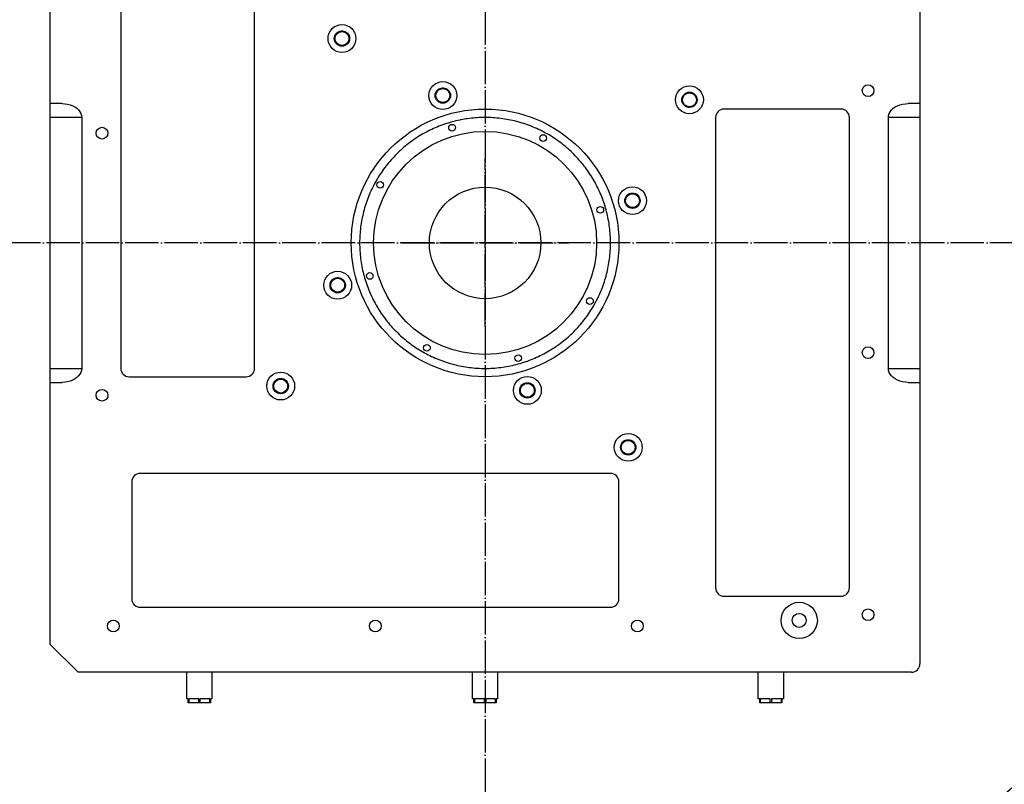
# Model space of a CAD drawing. Extents: x -1765 to 4890, y -3481 to 1222.
# Tile 17 of 98: x -287 to 66, y -1916 to -1642. Entities that reach past the tile are written whole.
import ezdxf

# ---------------------------------------------------------------- set-up
doc = ezdxf.new("R2010")
doc.units = 0
doc.linetypes.add('DOT_CENTER', pattern=[14, 12, -1, 0, -1])
doc.layers.get('0').update_dxf_attribs({"linetype": 'CONTINUOUS'})
doc.layers.add('1', color=7, linetype='CONTINUOUS')

# ---------------------------------------------------------------- blocks, each defined once
blk = doc.blocks.new('HEADPLATE_TSK', base_point=(-521.37, -2707.76))
at = {"layer": '1', "color": 1, "linetype": 'DOT_CENTER'}
for p, q in [((-120, -1483.75), (-120, -1960)), ((228.15, -1721.88), (-358.12, -1721.88))]:
    blk.add_line(p, q, dxfattribs=at)
at = {"layer": '1', "color": 7, "linetype": 'CONTINUOUS'}
for centre, radius, start, end in [((-270, -1871.88), 83, -177.2638, -90), ((-238, -1839.88), 105, -159.6, -90), ((-2, -1839.88), 105, -90, -20.4), ((30, -1871.88), 83, -90, -3.1771)]:
    blk.add_arc(centre, radius, start, end, dxfattribs=at)
blk = doc.blocks.new('BODY_LINES__340', base_point=(-140, -1741.88))
at = {"layer": '1', "color": 1, "linetype": 'DOT_CENTER'}
for p, q in [((-120, -1751.88), (-120, -1691.88)), ((-150, -1721.88), (-90, -1721.88))]:
    blk.add_line(p, q, dxfattribs=at)
at = {"layer": '1', "color": 2, "linetype": 'CONTINUOUS'}
blk.add_circle((-120, -1721.88), 20, dxfattribs=at)
blk = doc.blocks.new('_B_B104__341', base_point=(-140, -1741.88))
at = {"layer": '1'}
blk.add_blockref('BODY_LINES__340', (-140, -1741.88), dxfattribs=at)
blk = doc.blocks.new('_I_PROBECARD__342', base_point=(-140, -1741.88))
at = {"layer": '1'}
blk.add_blockref('_B_B104__341', (-140, -1741.88), dxfattribs=at)
blk = doc.blocks.new('BODY_LINES__343', base_point=(-162.53, -1764.41))
at = {"layer": '1', "color": 5, "linetype": 'CONTINUOUS'}
for centre, radius in [((-131.85, -1680.54), 1.2), ((-120, -1721.88), 40), ((-99.15, -1684.27), 1.2), ((-157.61, -1701.03), 1.2), ((-78.67, -1710.03), 1.2), ((-161.33, -1733.73), 1.2), ((-82.39, -1742.73), 1.2), ((-140.85, -1759.49), 1.2), ((-108.15, -1763.21), 1.2)]:
    blk.add_circle(centre, radius, dxfattribs=at)
blk = doc.blocks.new('_B_B103__344', base_point=(-162.53, -1764.41))
at = {"layer": '1'}
blk.add_blockref('BODY_LINES__343', (-162.53, -1764.41), dxfattribs=at)
blk = doc.blocks.new('_I_PC_STIFFENER__345', base_point=(-162.53, -1764.41))
at = {"layer": '1'}
blk.add_blockref('_B_B103__344', (-162.53, -1764.41), dxfattribs=at)
blk = doc.blocks.new('_A_A8__346', base_point=(-162.53, -1764.41))
at = {"layer": '1'}
for name, p in [('_I_PC_STIFFENER__345', (-162.53, -1764.41)), ('_I_PROBECARD__342', (-140, -1741.88))]:
    blk.add_blockref(name, p, dxfattribs=at)
blk = doc.blocks.new('_I_I13__347', base_point=(-162.53, -1764.41))
at = {"layer": '1'}
blk.add_blockref('_A_A8__346', (-162.53, -1764.41), dxfattribs=at)
blk = doc.blocks.new('BODY_LINES__348', base_point=(-195.81, -1797.69))
at = {"layer": '1', "color": 4, "linetype": 'CONTINUOUS'}
for centre in [(-171.34, -1648.56), (-135.16, -1669.01), (-46.69, -1670.54), (-67.13, -1706.72), (-172.87, -1737.04), (-193.31, -1773.21), (-104.84, -1774.75), (-68.66, -1795.19)]:
    blk.add_circle(centre, 2.5, dxfattribs=at)
blk = doc.blocks.new('_B_B96__349', base_point=(-195.81, -1797.69))
at = {"layer": '1'}
blk.add_blockref('BODY_LINES__348', (-195.81, -1797.69), dxfattribs=at)
blk = doc.blocks.new('_I_I3__350', base_point=(-195.81, -1797.69))
at = {"layer": '1'}
blk.add_blockref('_B_B96__349', (-195.81, -1797.69), dxfattribs=at)
blk = doc.blocks.new('BODY_LINES__351', base_point=(-165, -1766.88))
at = {"layer": '1', "color": 6, "linetype": 'CONTINUOUS'}
for start, end in [(98.0712, 100.9424), (94.4712, 98.0712), (90.8712, 94.4712), (87.2712, 90.8712), (83.6712, 87.2712), (80.0712, 83.6712), (76.4712, 80.0712), (112.4712, 116.0712), (108.8712, 112.4712), (105.2712, 108.8712), (101.6712, 105.2712), (100.9424, 101.6712), (72.8712, 76.4712), (69.2712, 72.8712), (65.6712, 69.2712), (62.0712, 65.6712), (123.2712, 126.8712), (119.6712, 123.2712), (116.0712, 119.6712), (58.4712, 62.0712), (54.8712, 58.4712), (130.4712, 134.0712), (126.8712, 130.4712), (51.2712, 54.8712), (47.6712, 51.2712), (137.6712, 141.2712), (134.0712, 137.6712), (44.0712, 47.6712), (40.4712, 44.0712), (141.2712, 144.8712), (36.8712, 40.4712), (33.2712, 36.8712), (148.4712, 152.0712), (144.8712, 148.4712), (29.6712, 33.2712), (152.0712, 155.6712), (26.0712, 29.6712), (22.4712, 26.0712), (155.6712, 159.2712), (18.8712, 22.4712), (162.8712, 166.4712), (159.2712, 162.8712), (15.2712, 18.8712), (166.4712, 170.0712), (11.6712, 15.2712), (8.0712, 11.6712), (170.0712, 173.6712), (4.4712, 8.0712), (177.2712, -179.1288), (173.6712, 177.2712), (0.8712, 4.4712), (-179.1288, -175.5288), (-2.7288, 0.8712), (-175.5288, -171.9288), (-9.9288, -6.3288), (-6.3288, -2.7288), (-171.9288, -168.3288), (-13.5288, -9.9288), (-168.3288, -164.7288), (-164.7288, -161.1288), (-17.1288, -13.5288), (-161.1288, -157.5288), (-20.7288, -17.1288), (-157.5288, -153.9288), (-27.9288, -24.3288), (-24.3288, -20.7288), (-153.9288, -150.3288), (-150.3288, -146.7288), (-31.5288, -27.9288), (-146.7288, -143.1288), (-38.7288, -35.1288), (-35.1288, -31.5288), (-143.1288, -139.5288), (-139.5288, -135.9288), (-42.3288, -38.7288), (-135.9288, -132.3288), (-132.3288, -128.7288), (-49.5288, -45.9288), (-45.9288, -42.3288), (-128.7288, -125.1288), (-125.1288, -121.5288), (-56.7288, -53.1288), (-53.1288, -49.5288), (-121.5288, -117.9288), (-117.9288, -114.3288), (-67.5288, -63.9288), (-63.9288, -60.3288), (-60.3288, -56.7288), (-114.3288, -110.7288), (-110.7288, -107.1288), (-107.1288, -103.5288), (-103.5288, -99.9288), (-78.3288, -74.7288), (-74.7288, -71.1288), (-71.1288, -67.5288), (-99.9288, -96.3288), (-96.3288, -92.7288), (-92.7288, -89.1288), (-89.1288, -85.5288), (-85.5288, -81.9288), (-81.9288, -78.3288)]:
    blk.add_arc((-120, -1721.88), 45, start, end, dxfattribs=at)
blk = doc.blocks.new('_B_B95__352', base_point=(-165, -1766.88))
at = {"layer": '1'}
blk.add_blockref('BODY_LINES__351', (-165, -1766.88), dxfattribs=at)
blk = doc.blocks.new('_I_I2__353', base_point=(-165, -1766.88))
at = {"layer": '1'}
blk.add_blockref('_B_B95__352', (-165, -1766.88), dxfattribs=at)
blk = doc.blocks.new('BODY_LINES__354', base_point=(-235.18, -1859.75))
at = {"layer": '1', "color": 3, "linetype": 'CONTINUOUS'}
blk.add_circle((-7.32, -1857.25), 2.5, dxfattribs=at)
for centre, start, end in [((-171.34, -1648.56), 179, -177.4), ((-171.34, -1648.56), 171.8, 175.4), ((-171.34, -1648.56), 175.4, 179), ((-171.34, -1648.56), -177.4, -173.8), ((-171.34, -1648.56), -173.8, -170.2), ((-171.34, -1648.56), 168.2, 171.8), ((-171.34, -1648.56), -170.2, -166.6), ((-171.34, -1648.56), 164.6, 168.2), ((-171.34, -1648.56), -166.6, -163), ((-171.34, -1648.56), 161, 164.6), ((-171.34, -1648.56), -163, -159.4), ((-171.34, -1648.56), 157.4, 161), ((-171.34, -1648.56), 153.8, 157.4), ((-171.34, -1648.56), 150.2, 153.8), ((-171.34, -1648.56), 146.6, 150.2), ((-171.34, -1648.56), 143, 146.6), ((-171.34, -1648.56), 139.4, 143), ((-171.34, -1648.56), 135.8, 139.4), ((-171.34, -1648.56), 132.2, 135.8), ((-171.34, -1648.56), 128.6, 132.2), ((-171.34, -1648.56), 125, 128.6), ((-171.34, -1648.56), 121.4, 125), ((-171.34, -1648.56), 117.8, 121.4), ((-171.34, -1648.56), 114.2, 117.8), ((-171.34, -1648.56), 110.6, 114.2), ((-171.34, -1648.56), 107, 110.6), ((-171.34, -1648.56), 103.4, 107), ((-171.34, -1648.56), 99.8, 103.4), ((-171.34, -1648.56), 96.2, 99.8), ((-171.34, -1648.56), 92.6, 96.2), ((-171.34, -1648.56), 90, 92.6), ((-171.34, -1648.56), 89, 90), ((-171.34, -1648.56), 85.4, 89), ((-171.34, -1648.56), 81.8, 85.4), ((-171.34, -1648.56), 78.2, 81.8), ((-171.34, -1648.56), 74.6, 78.2), ((-171.34, -1648.56), 71, 74.6), ((-171.34, -1648.56), 67.4, 71), ((-171.34, -1648.56), 63.8, 67.4), ((-171.34, -1648.56), 60.2, 63.8), ((-171.34, -1648.56), 56.6, 60.2), ((-171.34, -1648.56), 53, 56.6), ((-171.34, -1648.56), 49.4, 53), ((-171.34, -1648.56), 45.8, 49.4), ((-171.34, -1648.56), 42.2, 45.8), ((-171.34, -1648.56), 38.6, 42.2), ((-171.34, -1648.56), 35, 38.6), ((-171.34, -1648.56), 31.4, 35), ((-171.34, -1648.56), 27.8, 31.4), ((-171.34, -1648.56), 24.2, 27.8), ((-171.34, -1648.56), 20.6, 24.2), ((-171.34, -1648.56), 17, 20.6), ((-171.34, -1648.56), -19, -15.4), ((-171.34, -1648.56), 13.4, 17), ((-171.34, -1648.56), -15.4, -11.8), ((-171.34, -1648.56), 9.8, 13.4), ((-171.34, -1648.56), -11.8, -8.2), ((-171.34, -1648.56), 6.2, 9.8), ((-171.34, -1648.56), -8.2, -4.6), ((-171.34, -1648.56), 2.6, 6.2), ((-171.34, -1648.56), -1, 2.6), ((-171.34, -1648.56), -4.6, -1), ((-171.34, -1648.56), -159.4, -155.8), ((-171.34, -1648.56), -155.8, -152.2), ((-171.34, -1648.56), -152.2, -148.6), ((-171.34, -1648.56), -148.6, -145), ((-171.34, -1648.56), -145, -141.4), ((-171.34, -1648.56), -141.4, -137.8), ((-171.34, -1648.56), -137.8, -134.2), ((-171.34, -1648.56), -134.2, -130.6), ((-171.34, -1648.56), -130.6, -127), ((-171.34, -1648.56), -127, -123.4), ((-171.34, -1648.56), -123.4, -119.8), ((-171.34, -1648.56), -119.8, -116.2), ((-171.34, -1648.56), -116.2, -112.6), ((-171.34, -1648.56), -112.6, -109), ((-171.34, -1648.56), -109, -105.4), ((-171.34, -1648.56), -105.4, -101.8), ((-171.34, -1648.56), -101.8, -98.2), ((-171.34, -1648.56), -98.2, -94.6), ((-171.34, -1648.56), -94.6, -91), ((-171.34, -1648.56), -91, -87.4), ((-171.34, -1648.56), -87.4, -83.8), ((-171.34, -1648.56), -83.8, -80.2), ((-171.34, -1648.56), -80.2, -76.6), ((-171.34, -1648.56), -76.6, -73), ((-171.34, -1648.56), -73, -69.4), ((-171.34, -1648.56), -69.4, -65.8), ((-171.34, -1648.56), -65.8, -62.2), ((-171.34, -1648.56), -62.2, -58.6), ((-171.34, -1648.56), -58.6, -55), ((-171.34, -1648.56), -55, -51.4), ((-171.34, -1648.56), -51.4, -47.8), ((-171.34, -1648.56), -47.8, -44.2), ((-171.34, -1648.56), -44.2, -40.6), ((-171.34, -1648.56), -40.6, -37), ((-171.34, -1648.56), -37, -33.4), ((-171.34, -1648.56), -33.4, -29.8), ((-171.34, -1648.56), -29.8, -26.2), ((-171.34, -1648.56), -26.2, -22.6), ((-171.34, -1648.56), -22.6, -19), ((-135.16, -1669.01), 128.6, 132.2), ((-135.16, -1669.01), 125, 128.6), ((-135.16, -1669.01), 121.4, 125), ((-135.16, -1669.01), 117.8, 121.4), ((-135.16, -1669.01), 114.2, 117.8), ((-135.16, -1669.01), 110.6, 114.2), ((-135.16, -1669.01), 107, 110.6), ((-135.16, -1669.01), 103.4, 107), ((-135.16, -1669.01), 99.8, 103.4), ((-135.16, -1669.01), 96.2, 99.8), ((-135.16, -1669.01), 92.6, 96.2), ((-135.16, -1669.01), 90, 92.6), ((-135.16, -1669.01), 89, 90), ((-135.16, -1669.01), 85.4, 89), ((-135.16, -1669.01), 81.8, 85.4), ((-135.16, -1669.01), 78.2, 81.8), ((-135.16, -1669.01), 74.6, 78.2), ((-135.16, -1669.01), 71, 74.6), ((-135.16, -1669.01), 67.4, 71), ((-135.16, -1669.01), 63.8, 67.4), ((-135.16, -1669.01), 60.2, 63.8), ((-135.16, -1669.01), 56.6, 60.2), ((-135.16, -1669.01), 53, 56.6), ((-135.16, -1669.01), 49.4, 53), ((-135.16, -1669.01), 45.8, 49.4), ((-135.16, -1669.01), 175.4, 179), ((-135.16, -1669.01), 179, -177.4), ((-135.16, -1669.01), -177.4, -173.8), ((-135.16, -1669.01), 171.8, 175.4), ((-135.16, -1669.01), -173.8, -170.2), ((-135.16, -1669.01), 168.2, 171.8), ((-135.16, -1669.01), -170.2, -166.6), ((-135.16, -1669.01), 164.6, 168.2), ((-135.16, -1669.01), -166.6, -163), ((-135.16, -1669.01), 161, 164.6), ((-135.16, -1669.01), -163, -159.4), ((-135.16, -1669.01), 157.4, 161), ((-135.16, -1669.01), -159.4, -155.8), ((-135.16, -1669.01), 153.8, 157.4), ((-135.16, -1669.01), -155.8, -152.2), ((-135.16, -1669.01), 150.2, 153.8), ((-135.16, -1669.01), -152.2, -148.6), ((-135.16, -1669.01), 146.6, 150.2), ((-135.16, -1669.01), -148.6, -145), ((-135.16, -1669.01), 143, 146.6), ((-135.16, -1669.01), -145, -141.4), ((-135.16, -1669.01), 139.4, 143), ((-135.16, -1669.01), 135.8, 139.4), ((-135.16, -1669.01), 132.2, 135.8), ((-135.16, -1669.01), 42.2, 45.8), ((-135.16, -1669.01), 38.6, 42.2), ((-135.16, -1669.01), -40.6, -37), ((-135.16, -1669.01), 35, 38.6), ((-135.16, -1669.01), -37, -33.4), ((-135.16, -1669.01), 31.4, 35), ((-135.16, -1669.01), -33.4, -29.8), ((-135.16, -1669.01), 27.8, 31.4), ((-135.16, -1669.01), -29.8, -26.2), ((-135.16, -1669.01), 24.2, 27.8), ((-135.16, -1669.01), -26.2, -22.6), ((-135.16, -1669.01), 20.6, 24.2), ((-135.16, -1669.01), -22.6, -19), ((-135.16, -1669.01), 17, 20.6), ((-135.16, -1669.01), -19, -15.4), ((-135.16, -1669.01), 13.4, 17), ((-135.16, -1669.01), -15.4, -11.8), ((-135.16, -1669.01), 9.8, 13.4), ((-135.16, -1669.01), -11.8, -8.2), ((-135.16, -1669.01), 6.2, 9.8), ((-135.16, -1669.01), -8.2, -4.6), ((-135.16, -1669.01), 2.6, 6.2), ((-135.16, -1669.01), -4.6, -1), ((-135.16, -1669.01), -1, 2.6), ((-46.69, -1670.54), 177.2, -179.2), ((-46.69, -1670.54), 173.6, 177.2), ((-46.69, -1670.54), 170, 173.6), ((-46.69, -1670.54), 166.4, 170), ((-46.69, -1670.54), 162.8, 166.4), ((-46.69, -1670.54), 159.2, 162.8), ((-46.69, -1670.54), 155.6, 159.2), ((-46.69, -1670.54), 152, 155.6), ((-46.69, -1670.54), 148.4, 152), ((-46.69, -1670.54), 144.8, 148.4), ((-46.69, -1670.54), 141.2, 144.8), ((-46.69, -1670.54), 137.6, 141.2), ((-46.69, -1670.54), 134, 137.6), ((-46.69, -1670.54), 130.4, 134), ((-46.69, -1670.54), 126.8, 130.4), ((-46.69, -1670.54), 123.2, 126.8), ((-46.69, -1670.54), 119.6, 123.2), ((-46.69, -1670.54), 116, 119.6), ((-46.69, -1670.54), 112.4, 116), ((-46.69, -1670.54), 108.8, 112.4), ((-46.69, -1670.54), 105.2, 108.8), ((-46.69, -1670.54), 101.6, 105.2), ((-46.69, -1670.54), 98, 101.6), ((-46.69, -1670.54), 94.4, 98), ((-46.69, -1670.54), 90.8, 94.4), ((-46.69, -1670.54), 90, 90.8), ((-46.69, -1670.54), 87.2, 90), ((-46.69, -1670.54), 83.6, 87.2), ((-46.69, -1670.54), 80, 83.6), ((-46.69, -1670.54), 76.4, 80), ((-46.69, -1670.54), 72.8, 76.4), ((-46.69, -1670.54), 69.2, 72.8), ((-46.69, -1670.54), 65.6, 69.2), ((-46.69, -1670.54), 62, 65.6), ((-46.69, -1670.54), 58.4, 62), ((-46.69, -1670.54), 54.8, 58.4), ((-46.69, -1670.54), 51.2, 54.8), ((-46.69, -1670.54), 47.6, 51.2), ((-46.69, -1670.54), 44, 47.6), ((-46.69, -1670.54), 40.4, 44), ((-46.69, -1670.54), 36.8, 40.4), ((-46.69, -1670.54), 33.2, 36.8), ((-46.69, -1670.54), 29.6, 33.2), ((-46.69, -1670.54), 26, 29.6), ((-46.69, -1670.54), 22.4, 26), ((-46.69, -1670.54), 18.8, 22.4), ((-46.69, -1670.54), 15.2, 18.8), ((-46.69, -1670.54), 11.6, 15.2), ((-46.69, -1670.54), 8, 11.6), ((-46.69, -1670.54), 4.4, 8), ((-46.69, -1670.54), 0.8, 4.4), ((-46.69, -1670.54), -2.8, 0.8), ((-135.16, -1669.01), -141.4, -137.8), ((-135.16, -1669.01), -137.8, -134.2), ((-135.16, -1669.01), -134.2, -130.6), ((-135.16, -1669.01), -130.6, -127), ((-135.16, -1669.01), -127, -123.4), ((-135.16, -1669.01), -123.4, -119.8), ((-135.16, -1669.01), -119.8, -116.2), ((-135.16, -1669.01), -116.2, -112.6), ((-135.16, -1669.01), -112.6, -109), ((-135.16, -1669.01), -109, -105.4), ((-135.16, -1669.01), -105.4, -101.8), ((-135.16, -1669.01), -101.8, -98.2), ((-135.16, -1669.01), -98.2, -94.6), ((-135.16, -1669.01), -94.6, -91), ((-135.16, -1669.01), -91, -87.4), ((-135.16, -1669.01), -87.4, -83.8), ((-135.16, -1669.01), -83.8, -80.2), ((-135.16, -1669.01), -80.2, -76.6), ((-135.16, -1669.01), -76.6, -73), ((-135.16, -1669.01), -73, -69.4), ((-135.16, -1669.01), -69.4, -65.8), ((-135.16, -1669.01), -65.8, -62.2), ((-135.16, -1669.01), -62.2, -58.6), ((-135.16, -1669.01), -58.6, -55), ((-135.16, -1669.01), -55, -51.4), ((-135.16, -1669.01), -51.4, -47.8), ((-135.16, -1669.01), -47.8, -44.2), ((-135.16, -1669.01), -44.2, -40.6), ((-46.69, -1670.54), -179.2, -175.6), ((-46.69, -1670.54), -175.6, -172), ((-46.69, -1670.54), -172, -168.4), ((-46.69, -1670.54), -168.4, -164.8), ((-46.69, -1670.54), -164.8, -161.2), ((-46.69, -1670.54), -161.2, -157.6), ((-46.69, -1670.54), -157.6, -154), ((-46.69, -1670.54), -154, -150.4), ((-46.69, -1670.54), -150.4, -146.8), ((-46.69, -1670.54), -146.8, -143.2), ((-46.69, -1670.54), -143.2, -139.6), ((-46.69, -1670.54), -139.6, -136), ((-46.69, -1670.54), -136, -132.4), ((-46.69, -1670.54), -132.4, -128.8), ((-46.69, -1670.54), -128.8, -125.2), ((-46.69, -1670.54), -125.2, -121.6), ((-46.69, -1670.54), -121.6, -118), ((-46.69, -1670.54), -118, -114.4), ((-46.69, -1670.54), -114.4, -110.8), ((-46.69, -1670.54), -110.8, -107.2), ((-46.69, -1670.54), -107.2, -103.6), ((-46.69, -1670.54), -103.6, -100), ((-46.69, -1670.54), -100, -96.4), ((-46.69, -1670.54), -96.4, -92.8), ((-46.69, -1670.54), -92.8, -89.2), ((-46.69, -1670.54), -89.2, -85.6), ((-46.69, -1670.54), -85.6, -82), ((-46.69, -1670.54), -82, -78.4), ((-46.69, -1670.54), -78.4, -74.8), ((-46.69, -1670.54), -74.8, -71.2), ((-46.69, -1670.54), -71.2, -67.6), ((-46.69, -1670.54), -67.6, -64), ((-46.69, -1670.54), -64, -60.4), ((-46.69, -1670.54), -60.4, -56.8), ((-46.69, -1670.54), -56.8, -53.2), ((-46.69, -1670.54), -53.2, -49.6), ((-46.69, -1670.54), -49.6, -46), ((-46.69, -1670.54), -46, -42.4), ((-46.69, -1670.54), -42.4, -38.8), ((-46.69, -1670.54), -38.8, -35.2), ((-46.69, -1670.54), -35.2, -31.6), ((-46.69, -1670.54), -31.6, -28), ((-46.69, -1670.54), -28, -24.4), ((-46.69, -1670.54), -24.4, -20.8), ((-46.69, -1670.54), -20.8, -17.2), ((-46.69, -1670.54), -17.2, -13.6), ((-46.69, -1670.54), -13.6, -10), ((-46.69, -1670.54), -10, -6.4), ((-46.69, -1670.54), -6.4, -2.8), ((-67.13, -1706.72), 159.2, 162.8), ((-67.13, -1706.72), 155.6, 159.2), ((-67.13, -1706.72), 152, 155.6), ((-67.13, -1706.72), 148.4, 152), ((-67.13, -1706.72), 144.8, 148.4), ((-67.13, -1706.72), 141.2, 144.8), ((-67.13, -1706.72), 137.6, 141.2), ((-67.13, -1706.72), 134, 137.6), ((-67.13, -1706.72), 130.4, 134), ((-67.13, -1706.72), 126.8, 130.4), ((-67.13, -1706.72), 123.2, 126.8), ((-67.13, -1706.72), 119.6, 123.2), ((-67.13, -1706.72), 116, 119.6), ((-67.13, -1706.72), 112.4, 116), ((-67.13, -1706.72), 108.8, 112.4), ((-67.13, -1706.72), 105.2, 108.8), ((-67.13, -1706.72), 101.6, 105.2), ((-67.13, -1706.72), 98, 101.6), ((-67.13, -1706.72), 94.4, 98), ((-67.13, -1706.72), 90.8, 94.4), ((-67.13, -1706.72), 90, 90.8), ((-67.13, -1706.72), 87.2, 90), ((-67.13, -1706.72), 83.6, 87.2), ((-67.13, -1706.72), 80, 83.6), ((-67.13, -1706.72), 76.4, 80), ((-67.13, -1706.72), 72.8, 76.4), ((-67.13, -1706.72), 69.2, 72.8), ((-67.13, -1706.72), 65.6, 69.2), ((-67.13, -1706.72), 62, 65.6), ((-67.13, -1706.72), 58.4, 62), ((-67.13, -1706.72), 54.8, 58.4), ((-67.13, -1706.72), 51.2, 54.8), ((-67.13, -1706.72), 47.6, 51.2), ((-67.13, -1706.72), 44, 47.6), ((-67.13, -1706.72), 40.4, 44), ((-67.13, -1706.72), 36.8, 40.4), ((-67.13, -1706.72), 33.2, 36.8), ((-67.13, -1706.72), 29.6, 33.2), ((-67.13, -1706.72), 26, 29.6), ((-67.13, -1706.72), 22.4, 26), ((-67.13, -1706.72), 18.8, 22.4), ((-67.13, -1706.72), 15.2, 18.8), ((-67.13, -1706.72), 173.6, 177.2), ((-67.13, -1706.72), 177.2, -179.2), ((-67.13, -1706.72), -179.2, -175.6), ((-67.13, -1706.72), -175.6, -172), ((-67.13, -1706.72), 170, 173.6), ((-67.13, -1706.72), -172, -168.4), ((-67.13, -1706.72), 166.4, 170), ((-67.13, -1706.72), -168.4, -164.8), ((-67.13, -1706.72), 162.8, 166.4), ((-67.13, -1706.72), -164.8, -161.2), ((-67.13, -1706.72), -161.2, -157.6), ((-67.13, -1706.72), -157.6, -154), ((-67.13, -1706.72), -154, -150.4), ((-67.13, -1706.72), -150.4, -146.8), ((-67.13, -1706.72), -146.8, -143.2), ((-67.13, -1706.72), -143.2, -139.6), ((-67.13, -1706.72), -139.6, -136), ((-67.13, -1706.72), -136, -132.4), ((-67.13, -1706.72), -132.4, -128.8), ((-67.13, -1706.72), -128.8, -125.2), ((-67.13, -1706.72), -125.2, -121.6), ((-67.13, -1706.72), -121.6, -118), ((-67.13, -1706.72), -118, -114.4), ((-67.13, -1706.72), -114.4, -110.8), ((-67.13, -1706.72), -110.8, -107.2), ((-67.13, -1706.72), -107.2, -103.6), ((-67.13, -1706.72), -103.6, -100), ((-67.13, -1706.72), -100, -96.4), ((-67.13, -1706.72), -96.4, -92.8), ((-67.13, -1706.72), -92.8, -89.2), ((-67.13, -1706.72), -89.2, -85.6), ((-67.13, -1706.72), -85.6, -82), ((-67.13, -1706.72), -82, -78.4), ((-67.13, -1706.72), -78.4, -74.8), ((-67.13, -1706.72), -74.8, -71.2), ((-67.13, -1706.72), -71.2, -67.6), ((-67.13, -1706.72), -67.6, -64), ((-67.13, -1706.72), -64, -60.4), ((-67.13, -1706.72), -60.4, -56.8), ((-67.13, -1706.72), -56.8, -53.2), ((-67.13, -1706.72), -53.2, -49.6), ((-67.13, -1706.72), -49.6, -46), ((-67.13, -1706.72), -46, -42.4), ((-67.13, -1706.72), -42.4, -38.8), ((-67.13, -1706.72), -38.8, -35.2), ((-67.13, -1706.72), -35.2, -31.6), ((-67.13, -1706.72), -31.6, -28), ((-67.13, -1706.72), -28, -24.4), ((-67.13, -1706.72), -24.4, -20.8), ((-67.13, -1706.72), -20.8, -17.2), ((-67.13, -1706.72), -17.2, -13.6), ((-67.13, -1706.72), 11.6, 15.2), ((-67.13, -1706.72), -13.6, -10), ((-67.13, -1706.72), 8, 11.6), ((-67.13, -1706.72), -10, -6.4), ((-67.13, -1706.72), 4.4, 8), ((-67.13, -1706.72), -6.4, -2.8), ((-67.13, -1706.72), 0.8, 4.4), ((-67.13, -1706.72), -2.8, 0.8), ((-172.87, -1737.04), 173.6, 177.2), ((-172.87, -1737.04), 177.2, -179.2), ((-172.87, -1737.04), -179.2, -175.6), ((-172.87, -1737.04), -175.6, -172), ((-172.87, -1737.04), 170, 173.6), ((-172.87, -1737.04), -172, -168.4), ((-172.87, -1737.04), 166.4, 170), ((-172.87, -1737.04), -168.4, -164.8), ((-172.87, -1737.04), 162.8, 166.4), ((-172.87, -1737.04), 159.2, 162.8), ((-172.87, -1737.04), 155.6, 159.2), ((-172.87, -1737.04), 152, 155.6), ((-172.87, -1737.04), 148.4, 152), ((-172.87, -1737.04), 144.8, 148.4), ((-172.87, -1737.04), 141.2, 144.8), ((-172.87, -1737.04), 137.6, 141.2), ((-172.87, -1737.04), 134, 137.6), ((-172.87, -1737.04), 130.4, 134), ((-172.87, -1737.04), 126.8, 130.4), ((-172.87, -1737.04), 123.2, 126.8), ((-172.87, -1737.04), 119.6, 123.2), ((-172.87, -1737.04), 116, 119.6), ((-172.87, -1737.04), 112.4, 116), ((-172.87, -1737.04), 108.8, 112.4), ((-172.87, -1737.04), 105.2, 108.8), ((-172.87, -1737.04), 101.6, 105.2), ((-172.87, -1737.04), 98, 101.6), ((-172.87, -1737.04), 94.4, 98), ((-172.87, -1737.04), 90.8, 94.4), ((-172.87, -1737.04), 90, 90.8), ((-172.87, -1737.04), 87.2, 90), ((-172.87, -1737.04), 83.6, 87.2), ((-172.87, -1737.04), 80, 83.6), ((-172.87, -1737.04), 76.4, 80), ((-172.87, -1737.04), 72.8, 76.4), ((-172.87, -1737.04), 69.2, 72.8), ((-172.87, -1737.04), 65.6, 69.2), ((-172.87, -1737.04), 62, 65.6), ((-172.87, -1737.04), 58.4, 62), ((-172.87, -1737.04), 54.8, 58.4), ((-172.87, -1737.04), 51.2, 54.8), ((-172.87, -1737.04), 47.6, 51.2), ((-172.87, -1737.04), 44, 47.6), ((-172.87, -1737.04), 40.4, 44), ((-172.87, -1737.04), 36.8, 40.4), ((-172.87, -1737.04), 33.2, 36.8), ((-172.87, -1737.04), 29.6, 33.2), ((-172.87, -1737.04), 26, 29.6), ((-172.87, -1737.04), 22.4, 26), ((-172.87, -1737.04), 18.8, 22.4), ((-172.87, -1737.04), 15.2, 18.8), ((-172.87, -1737.04), -17.2, -13.6), ((-172.87, -1737.04), 11.6, 15.2), ((-172.87, -1737.04), -13.6, -10), ((-172.87, -1737.04), 8, 11.6), ((-172.87, -1737.04), -10, -6.4), ((-172.87, -1737.04), 4.4, 8), ((-172.87, -1737.04), -6.4, -2.8), ((-172.87, -1737.04), 0.8, 4.4), ((-172.87, -1737.04), -2.8, 0.8), ((-172.87, -1737.04), -164.8, -161.2), ((-172.87, -1737.04), -161.2, -157.6), ((-172.87, -1737.04), -157.6, -154), ((-172.87, -1737.04), -154, -150.4), ((-172.87, -1737.04), -150.4, -146.8), ((-172.87, -1737.04), -146.8, -143.2), ((-172.87, -1737.04), -143.2, -139.6), ((-172.87, -1737.04), -139.6, -136), ((-172.87, -1737.04), -136, -132.4), ((-172.87, -1737.04), -132.4, -128.8), ((-172.87, -1737.04), -128.8, -125.2), ((-172.87, -1737.04), -125.2, -121.6), ((-172.87, -1737.04), -121.6, -118), ((-172.87, -1737.04), -118, -114.4), ((-172.87, -1737.04), -114.4, -110.8), ((-172.87, -1737.04), -110.8, -107.2), ((-172.87, -1737.04), -107.2, -103.6), ((-172.87, -1737.04), -103.6, -100), ((-172.87, -1737.04), -100, -96.4), ((-172.87, -1737.04), -96.4, -92.8), ((-172.87, -1737.04), -92.8, -89.2), ((-172.87, -1737.04), -89.2, -85.6), ((-172.87, -1737.04), -85.6, -82), ((-172.87, -1737.04), -82, -78.4), ((-172.87, -1737.04), -78.4, -74.8), ((-172.87, -1737.04), -74.8, -71.2), ((-172.87, -1737.04), -71.2, -67.6), ((-172.87, -1737.04), -67.6, -64), ((-172.87, -1737.04), -64, -60.4), ((-172.87, -1737.04), -60.4, -56.8), ((-172.87, -1737.04), -56.8, -53.2), ((-172.87, -1737.04), -53.2, -49.6), ((-172.87, -1737.04), -49.6, -46), ((-172.87, -1737.04), -46, -42.4), ((-172.87, -1737.04), -42.4, -38.8), ((-172.87, -1737.04), -38.8, -35.2), ((-172.87, -1737.04), -35.2, -31.6), ((-172.87, -1737.04), -31.6, -28), ((-172.87, -1737.04), -28, -24.4), ((-172.87, -1737.04), -24.4, -20.8), ((-172.87, -1737.04), -20.8, -17.2), ((-193.31, -1773.21), 173.6, 177.2), ((-193.31, -1773.21), 170, 173.6), ((-193.31, -1773.21), 166.4, 170), ((-193.31, -1773.21), 162.8, 166.4), ((-193.31, -1773.21), 159.2, 162.8), ((-193.31, -1773.21), 155.6, 159.2), ((-193.31, -1773.21), 152, 155.6), ((-193.31, -1773.21), 148.4, 152), ((-193.31, -1773.21), 144.8, 148.4), ((-193.31, -1773.21), 141.2, 144.8), ((-193.31, -1773.21), 137.6, 141.2), ((-193.31, -1773.21), 134, 137.6), ((-193.31, -1773.21), 130.4, 134), ((-193.31, -1773.21), 126.8, 130.4), ((-193.31, -1773.21), 123.2, 126.8), ((-193.31, -1773.21), 119.6, 123.2), ((-193.31, -1773.21), 116, 119.6), ((-193.31, -1773.21), 112.4, 116), ((-193.31, -1773.21), 108.8, 112.4), ((-193.31, -1773.21), 105.2, 108.8), ((-193.31, -1773.21), 101.6, 105.2), ((-193.31, -1773.21), 98, 101.6), ((-193.31, -1773.21), 94.4, 98), ((-193.31, -1773.21), 90.8, 94.4), ((-193.31, -1773.21), 90, 90.8), ((-193.31, -1773.21), 87.2, 90), ((-193.31, -1773.21), 83.6, 87.2), ((-193.31, -1773.21), 80, 83.6), ((-193.31, -1773.21), 76.4, 80), ((-193.31, -1773.21), 72.8, 76.4), ((-193.31, -1773.21), 69.2, 72.8), ((-193.31, -1773.21), 65.6, 69.2), ((-193.31, -1773.21), 62, 65.6), ((-193.31, -1773.21), 58.4, 62), ((-193.31, -1773.21), 54.8, 58.4), ((-193.31, -1773.21), 51.2, 54.8), ((-193.31, -1773.21), 47.6, 51.2), ((-193.31, -1773.21), 44, 47.6), ((-193.31, -1773.21), 40.4, 44), ((-193.31, -1773.21), 36.8, 40.4), ((-193.31, -1773.21), 33.2, 36.8), ((-193.31, -1773.21), 29.6, 33.2), ((-193.31, -1773.21), 26, 29.6), ((-193.31, -1773.21), 22.4, 26), ((-193.31, -1773.21), 18.8, 22.4), ((-193.31, -1773.21), 15.2, 18.8), ((-193.31, -1773.21), 11.6, 15.2), ((-193.31, -1773.21), 8, 11.6), ((-193.31, -1773.21), 4.4, 8), ((-104.84, -1774.75), 135.8, 139.4), ((-104.84, -1774.75), 132.2, 135.8), ((-104.84, -1774.75), 128.6, 132.2), ((-104.84, -1774.75), 125, 128.6), ((-104.84, -1774.75), 121.4, 125), ((-104.84, -1774.75), 117.8, 121.4), ((-104.84, -1774.75), 114.2, 117.8), ((-104.84, -1774.75), 110.6, 114.2), ((-104.84, -1774.75), 107, 110.6), ((-104.84, -1774.75), 103.4, 107), ((-104.84, -1774.75), 99.8, 103.4), ((-104.84, -1774.75), 96.2, 99.8), ((-104.84, -1774.75), 92.6, 96.2), ((-104.84, -1774.75), 90, 92.6), ((-104.84, -1774.75), 89, 90), ((-104.84, -1774.75), 85.4, 89), ((-104.84, -1774.75), 81.8, 85.4), ((-104.84, -1774.75), 78.2, 81.8), ((-104.84, -1774.75), 74.6, 78.2), ((-104.84, -1774.75), 71, 74.6), ((-104.84, -1774.75), 67.4, 71), ((-104.84, -1774.75), 63.8, 67.4), ((-104.84, -1774.75), 60.2, 63.8), ((-104.84, -1774.75), 56.6, 60.2), ((-104.84, -1774.75), 53, 56.6), ((-104.84, -1774.75), 49.4, 53), ((-104.84, -1774.75), 45.8, 49.4), ((-104.84, -1774.75), 42.2, 45.8), ((-193.31, -1773.21), 177.2, -179.2), ((-193.31, -1773.21), -179.2, -175.6), ((-193.31, -1773.21), -175.6, -172), ((-193.31, -1773.21), -172, -168.4), ((-193.31, -1773.21), -168.4, -164.8), ((-193.31, -1773.21), -164.8, -161.2), ((-193.31, -1773.21), -161.2, -157.6), ((-193.31, -1773.21), -157.6, -154), ((-193.31, -1773.21), -154, -150.4), ((-193.31, -1773.21), -150.4, -146.8), ((-193.31, -1773.21), -146.8, -143.2), ((-193.31, -1773.21), -143.2, -139.6), ((-193.31, -1773.21), -139.6, -136), ((-193.31, -1773.21), -136, -132.4), ((-193.31, -1773.21), -132.4, -128.8), ((-193.31, -1773.21), -128.8, -125.2), ((-193.31, -1773.21), -125.2, -121.6), ((-193.31, -1773.21), -121.6, -118), ((-193.31, -1773.21), -118, -114.4), ((-193.31, -1773.21), -114.4, -110.8), ((-193.31, -1773.21), -110.8, -107.2), ((-193.31, -1773.21), -107.2, -103.6), ((-193.31, -1773.21), -103.6, -100), ((-193.31, -1773.21), -100, -96.4), ((-193.31, -1773.21), -96.4, -92.8), ((-193.31, -1773.21), -92.8, -89.2), ((-193.31, -1773.21), -89.2, -85.6), ((-193.31, -1773.21), -85.6, -82), ((-193.31, -1773.21), -82, -78.4), ((-193.31, -1773.21), -78.4, -74.8), ((-193.31, -1773.21), -74.8, -71.2), ((-193.31, -1773.21), -71.2, -67.6), ((-193.31, -1773.21), -67.6, -64), ((-193.31, -1773.21), -64, -60.4), ((-193.31, -1773.21), -60.4, -56.8), ((-193.31, -1773.21), -56.8, -53.2), ((-193.31, -1773.21), -53.2, -49.6), ((-193.31, -1773.21), -49.6, -46), ((-193.31, -1773.21), -46, -42.4), ((-193.31, -1773.21), -42.4, -38.8), ((-193.31, -1773.21), -38.8, -35.2), ((-193.31, -1773.21), -35.2, -31.6), ((-193.31, -1773.21), -31.6, -28), ((-193.31, -1773.21), -28, -24.4), ((-193.31, -1773.21), -24.4, -20.8), ((-193.31, -1773.21), -20.8, -17.2), ((-193.31, -1773.21), -17.2, -13.6), ((-193.31, -1773.21), -13.6, -10), ((-193.31, -1773.21), -10, -6.4), ((-193.31, -1773.21), -6.4, -2.8), ((-193.31, -1773.21), 0.8, 4.4), ((-193.31, -1773.21), -2.8, 0.8), ((-104.84, -1774.75), 175.4, 179), ((-104.84, -1774.75), 179, -177.4), ((-104.84, -1774.75), -177.4, -173.8), ((-104.84, -1774.75), 171.8, 175.4), ((-104.84, -1774.75), -173.8, -170.2), ((-104.84, -1774.75), 168.2, 171.8), ((-104.84, -1774.75), -170.2, -166.6), ((-104.84, -1774.75), 164.6, 168.2), ((-104.84, -1774.75), -166.6, -163), ((-104.84, -1774.75), 161, 164.6), ((-104.84, -1774.75), -163, -159.4), ((-104.84, -1774.75), 157.4, 161), ((-104.84, -1774.75), -159.4, -155.8), ((-104.84, -1774.75), 153.8, 157.4), ((-104.84, -1774.75), -155.8, -152.2), ((-104.84, -1774.75), 150.2, 153.8), ((-104.84, -1774.75), -152.2, -148.6), ((-104.84, -1774.75), 146.6, 150.2), ((-104.84, -1774.75), -148.6, -145), ((-104.84, -1774.75), 143, 146.6), ((-104.84, -1774.75), -145, -141.4), ((-104.84, -1774.75), 139.4, 143), ((-104.84, -1774.75), -141.4, -137.8), ((-104.84, -1774.75), -137.8, -134.2), ((-104.84, -1774.75), -44.2, -40.6), ((-104.84, -1774.75), 38.6, 42.2), ((-104.84, -1774.75), -40.6, -37), ((-104.84, -1774.75), 35, 38.6), ((-104.84, -1774.75), -37, -33.4), ((-104.84, -1774.75), 31.4, 35), ((-104.84, -1774.75), -33.4, -29.8), ((-104.84, -1774.75), 27.8, 31.4), ((-104.84, -1774.75), -29.8, -26.2), ((-104.84, -1774.75), 24.2, 27.8), ((-104.84, -1774.75), -26.2, -22.6), ((-104.84, -1774.75), 20.6, 24.2), ((-104.84, -1774.75), -22.6, -19), ((-104.84, -1774.75), 17, 20.6), ((-104.84, -1774.75), -19, -15.4), ((-104.84, -1774.75), 13.4, 17), ((-104.84, -1774.75), -15.4, -11.8), ((-104.84, -1774.75), 9.8, 13.4), ((-104.84, -1774.75), -11.8, -8.2), ((-104.84, -1774.75), 6.2, 9.8), ((-104.84, -1774.75), -8.2, -4.6), ((-104.84, -1774.75), 2.6, 6.2), ((-104.84, -1774.75), -4.6, -1), ((-104.84, -1774.75), -1, 2.6), ((-104.84, -1774.75), -134.2, -130.6), ((-104.84, -1774.75), -130.6, -127), ((-104.84, -1774.75), -127, -123.4), ((-104.84, -1774.75), -123.4, -119.8), ((-104.84, -1774.75), -119.8, -116.2), ((-104.84, -1774.75), -116.2, -112.6), ((-104.84, -1774.75), -112.6, -109), ((-104.84, -1774.75), -109, -105.4), ((-104.84, -1774.75), -105.4, -101.8), ((-104.84, -1774.75), -101.8, -98.2), ((-104.84, -1774.75), -98.2, -94.6), ((-104.84, -1774.75), -94.6, -91), ((-104.84, -1774.75), -91, -87.4), ((-104.84, -1774.75), -87.4, -83.8), ((-104.84, -1774.75), -83.8, -80.2), ((-104.84, -1774.75), -80.2, -76.6), ((-104.84, -1774.75), -76.6, -73), ((-104.84, -1774.75), -73, -69.4), ((-104.84, -1774.75), -69.4, -65.8), ((-104.84, -1774.75), -65.8, -62.2), ((-104.84, -1774.75), -62.2, -58.6), ((-104.84, -1774.75), -58.6, -55), ((-104.84, -1774.75), -55, -51.4), ((-104.84, -1774.75), -51.4, -47.8), ((-104.84, -1774.75), -47.8, -44.2), ((-68.66, -1795.19), 153.8, 157.4), ((-68.66, -1795.19), 150.2, 153.8), ((-68.66, -1795.19), 146.6, 150.2), ((-68.66, -1795.19), 143, 146.6), ((-68.66, -1795.19), 139.4, 143), ((-68.66, -1795.19), 135.8, 139.4), ((-68.66, -1795.19), 132.2, 135.8), ((-68.66, -1795.19), 128.6, 132.2), ((-68.66, -1795.19), 125, 128.6), ((-68.66, -1795.19), 121.4, 125), ((-68.66, -1795.19), 117.8, 121.4), ((-68.66, -1795.19), 114.2, 117.8), ((-68.66, -1795.19), 110.6, 114.2), ((-68.66, -1795.19), 107, 110.6), ((-68.66, -1795.19), 103.4, 107), ((-68.66, -1795.19), 99.8, 103.4), ((-68.66, -1795.19), 96.2, 99.8), ((-68.66, -1795.19), 92.6, 96.2), ((-68.66, -1795.19), 90, 92.6), ((-68.66, -1795.19), 89, 90), ((-68.66, -1795.19), 85.4, 89), ((-68.66, -1795.19), 81.8, 85.4), ((-68.66, -1795.19), 78.2, 81.8), ((-68.66, -1795.19), 74.6, 78.2), ((-68.66, -1795.19), 71, 74.6), ((-68.66, -1795.19), 67.4, 71), ((-68.66, -1795.19), 63.8, 67.4), ((-68.66, -1795.19), 60.2, 63.8), ((-68.66, -1795.19), 56.6, 60.2), ((-68.66, -1795.19), 53, 56.6), ((-68.66, -1795.19), 49.4, 53), ((-68.66, -1795.19), 45.8, 49.4), ((-68.66, -1795.19), 42.2, 45.8), ((-68.66, -1795.19), 38.6, 42.2), ((-68.66, -1795.19), 35, 38.6), ((-68.66, -1795.19), 31.4, 35), ((-68.66, -1795.19), 27.8, 31.4), ((-68.66, -1795.19), 24.2, 27.8), ((-68.66, -1795.19), 20.6, 24.2), ((-68.66, -1795.19), 171.8, 175.4), ((-68.66, -1795.19), 175.4, 179), ((-68.66, -1795.19), 179, -177.4), ((-68.66, -1795.19), -177.4, -173.8), ((-68.66, -1795.19), -173.8, -170.2), ((-68.66, -1795.19), 168.2, 171.8), ((-68.66, -1795.19), -170.2, -166.6), ((-68.66, -1795.19), 164.6, 168.2), ((-68.66, -1795.19), -166.6, -163), ((-68.66, -1795.19), 161, 164.6), ((-68.66, -1795.19), -163, -159.4), ((-68.66, -1795.19), 157.4, 161), ((-68.66, -1795.19), -159.4, -155.8), ((-68.66, -1795.19), -155.8, -152.2), ((-68.66, -1795.19), -152.2, -148.6), ((-68.66, -1795.19), -148.6, -145), ((-68.66, -1795.19), -145, -141.4), ((-68.66, -1795.19), -141.4, -137.8), ((-68.66, -1795.19), -137.8, -134.2), ((-68.66, -1795.19), -134.2, -130.6), ((-68.66, -1795.19), -130.6, -127), ((-68.66, -1795.19), -127, -123.4), ((-68.66, -1795.19), -123.4, -119.8), ((-68.66, -1795.19), -119.8, -116.2), ((-68.66, -1795.19), -116.2, -112.6), ((-68.66, -1795.19), -112.6, -109), ((-68.66, -1795.19), -109, -105.4), ((-68.66, -1795.19), -105.4, -101.8), ((-68.66, -1795.19), -80.2, -76.6), ((-68.66, -1795.19), -76.6, -73), ((-68.66, -1795.19), -73, -69.4), ((-68.66, -1795.19), -69.4, -65.8), ((-68.66, -1795.19), -65.8, -62.2), ((-68.66, -1795.19), -62.2, -58.6), ((-68.66, -1795.19), -58.6, -55), ((-68.66, -1795.19), -55, -51.4), ((-68.66, -1795.19), -51.4, -47.8), ((-68.66, -1795.19), -47.8, -44.2), ((-68.66, -1795.19), -44.2, -40.6), ((-68.66, -1795.19), -40.6, -37), ((-68.66, -1795.19), -37, -33.4), ((-68.66, -1795.19), -33.4, -29.8), ((-68.66, -1795.19), -29.8, -26.2), ((-68.66, -1795.19), -26.2, -22.6), ((-68.66, -1795.19), -22.6, -19), ((-68.66, -1795.19), 17, 20.6), ((-68.66, -1795.19), -19, -15.4), ((-68.66, -1795.19), 13.4, 17), ((-68.66, -1795.19), -15.4, -11.8), ((-68.66, -1795.19), 9.8, 13.4), ((-68.66, -1795.19), -11.8, -8.2), ((-68.66, -1795.19), 6.2, 9.8), ((-68.66, -1795.19), -8.2, -4.6), ((-68.66, -1795.19), 2.6, 6.2), ((-68.66, -1795.19), -1, 2.6), ((-68.66, -1795.19), -4.6, -1), ((-68.66, -1795.19), -101.8, -98.2), ((-68.66, -1795.19), -98.2, -94.6), ((-68.66, -1795.19), -94.6, -91), ((-68.66, -1795.19), -91, -87.4), ((-68.66, -1795.19), -87.4, -83.8), ((-68.66, -1795.19), -83.8, -80.2)]:
    blk.add_arc(centre, 2.6, start, end, dxfattribs=at)
blk = doc.blocks.new('_B_B94__355', base_point=(-235.18, -1859.75))
at = {"layer": '1'}
blk.add_blockref('BODY_LINES__354', (-235.18, -1859.75), dxfattribs=at)
blk = doc.blocks.new('_I_I1__356', base_point=(-235.18, -1859.75))
at = {"layer": '1'}
blk.add_blockref('_B_B94__355', (-235.18, -1859.75), dxfattribs=at)
blk = doc.blocks.new('BODY_LINES__357', base_point=(-276, -1886.88))
at = {"layer": '1', "color": 1, "linetype": 'CONTINUOUS'}
for p, q in [((-276, -1671.88), (-276, -1570.88)), ((36, -1570.88), (36, -1671.88)), ((-250.68, -1598.15), (-250.68, -1766.87)), ((-202.68, -1766.87), (-202.68, -1598.15)), ((-271.76, -1671.88), (-276, -1671.88)), ((-276, -1671.93), (-276, -1671.88)), ((-276, -1672.08), (-276, -1671.93)), ((-276, -1672.33), (-276, -1672.08)), ((-276, -1672.67), (-276, -1672.33)), ((-276, -1673.1), (-276, -1672.67)), ((-276, -1673.6), (-276, -1673.1)), ((-276, -1674.18), (-276, -1673.6)), ((-271.76, -1671.88), (-270.75, -1671.93)), ((-270.75, -1671.93), (-269.77, -1672.08)), ((-269.77, -1672.08), (-268.82, -1672.33)), ((-268.82, -1672.33), (-267.93, -1672.67)), ((-267.93, -1672.67), (-267.13, -1673.1)), ((-267.13, -1673.1), (-266.41, -1673.6)), ((-266.41, -1673.6), (-265.81, -1674.18)), ((7.68, -1673.89), (-34.32, -1673.89)), ((25.81, -1674.18), (26.41, -1673.6)), ((26.41, -1673.6), (27.13, -1673.1)), ((27.13, -1673.1), (27.93, -1672.67)), ((27.93, -1672.67), (28.82, -1672.33)), ((28.82, -1672.33), (29.77, -1672.08)), ((29.77, -1672.08), (30.75, -1671.93)), ((30.75, -1671.93), (31.76, -1671.88)), ((36, -1671.88), (31.76, -1671.88)), ((36, -1671.88), (36, -1671.93)), ((36, -1671.93), (36, -1672.08)), ((36, -1672.08), (36, -1672.33)), ((36, -1672.33), (36, -1672.67)), ((36, -1672.67), (36, -1673.1)), ((36, -1673.1), (36, -1673.6)), ((36, -1673.6), (36, -1674.18)), ((-276, -1674.8), (-276, -1674.18)), ((-276, -1675.47), (-276, -1674.8)), ((-276, -1676.17), (-276, -1675.47)), ((-276, -1676.88), (-276, -1676.17)), ((-264.69, -1676.88), (-276, -1676.88)), ((-276, -1766.88), (-276, -1676.88)), ((-265.81, -1674.18), (-265.33, -1674.8)), ((-265.33, -1674.8), (-264.97, -1675.47)), ((-264.97, -1675.47), (-264.76, -1676.17)), ((-264.76, -1676.17), (-264.69, -1676.88)), ((-264.69, -1676.88), (-264.69, -1766.88)), ((-37.32, -1676.89), (-37.32, -1845.61)), ((10.68, -1845.61), (10.68, -1676.89)), ((24.69, -1676.88), (24.76, -1676.17)), ((24.69, -1766.88), (24.69, -1676.88)), ((36, -1676.88), (24.69, -1676.88)), ((24.76, -1676.17), (24.97, -1675.47)), ((24.97, -1675.47), (25.33, -1674.8)), ((25.33, -1674.8), (25.81, -1674.18)), ((36, -1674.18), (36, -1674.8)), ((36, -1674.8), (36, -1675.47)), ((36, -1675.47), (36, -1676.17)), ((36, -1676.17), (36, -1676.88)), ((36, -1676.88), (36, -1766.88)), ((-276, -1766.88), (-264.69, -1766.88)), ((-276, -1767.59), (-276, -1766.88)), ((-276, -1768.29), (-276, -1767.59)), ((-276, -1768.96), (-276, -1768.29)), ((-276, -1769.58), (-276, -1768.96)), ((-265.33, -1768.96), (-265.81, -1769.58)), ((-264.97, -1768.29), (-265.33, -1768.96)), ((-264.76, -1767.59), (-264.97, -1768.29)), ((-264.69, -1766.88), (-264.76, -1767.59)), ((24.76, -1767.59), (24.69, -1766.88)), ((24.69, -1766.88), (36, -1766.88)), ((24.97, -1768.29), (24.76, -1767.59)), ((25.33, -1768.96), (24.97, -1768.29)), ((25.81, -1769.58), (25.33, -1768.96)), ((36, -1766.88), (36, -1767.59)), ((36, -1767.59), (36, -1768.29)), ((36, -1768.29), (36, -1768.96)), ((36, -1768.96), (36, -1769.58)), ((-276, -1770.15), (-276, -1769.58)), ((-276, -1770.66), (-276, -1770.15)), ((-276, -1771.09), (-276, -1770.66)), ((-276, -1771.43), (-276, -1771.09)), ((-276, -1771.68), (-276, -1771.43)), ((-276, -1771.83), (-276, -1771.68)), ((-276, -1771.88), (-276, -1771.83)), ((-276, -1865.88), (-276, -1771.88)), ((-276, -1771.88), (-271.76, -1771.88)), ((-270.75, -1771.83), (-271.76, -1771.88)), ((-269.77, -1771.68), (-270.75, -1771.83)), ((-268.82, -1771.43), (-269.77, -1771.68)), ((-267.93, -1771.09), (-268.82, -1771.43)), ((-267.13, -1770.66), (-267.93, -1771.09)), ((-266.41, -1770.15), (-267.13, -1770.66)), ((-265.81, -1769.58), (-266.41, -1770.15)), ((-247.68, -1769.87), (-205.68, -1769.87)), ((26.41, -1770.15), (25.81, -1769.58)), ((27.13, -1770.66), (26.41, -1770.15)), ((27.93, -1771.09), (27.13, -1770.66)), ((28.82, -1771.43), (27.93, -1771.09)), ((29.77, -1771.68), (28.82, -1771.43)), ((30.75, -1771.83), (29.77, -1771.68)), ((31.76, -1771.88), (30.75, -1771.83)), ((31.76, -1771.88), (36, -1771.88)), ((36, -1769.58), (36, -1770.15)), ((36, -1770.15), (36, -1770.66)), ((36, -1770.66), (36, -1771.09)), ((36, -1771.09), (36, -1771.43)), ((36, -1771.43), (36, -1771.68)), ((36, -1771.68), (36, -1771.83)), ((36, -1771.83), (36, -1771.88)), ((36, -1771.88), (36, -1872.88)), ((-75.01, -1804.56), (-243.73, -1804.56)), ((-246.73, -1807.56), (-246.73, -1849.56)), ((-72.01, -1849.56), (-72.01, -1807.56)), ((-34.32, -1848.61), (7.68, -1848.61)), ((-243.73, -1852.56), (-75.01, -1852.56)), ((-266, -1875.88), (-276, -1865.88)), ((33, -1875.88), (-266, -1875.88)), ((-227, -1885.38), (-227, -1875.88)), ((-218, -1875.88), (-218, -1885.38)), ((-124.5, -1885.38), (-124.5, -1875.88)), ((-115.5, -1875.88), (-115.5, -1885.38)), ((-22, -1885.38), (-22, -1875.88)), ((-13, -1875.88), (-13, -1885.38)), ((-226.5, -1885.38), (-227, -1885.38)), ((-226.5, -1886.88), (-226.5, -1885.38)), ((-226.29, -1885.38), (-226.29, -1886.88)), ((-222.71, -1885.38), (-226.29, -1885.38)), ((-222.71, -1886.88), (-222.71, -1885.38)), ((-222.29, -1885.38), (-222.29, -1886.88)), ((-218.71, -1885.38), (-222.29, -1885.38)), ((-218.71, -1886.88), (-218.71, -1885.38)), ((-218, -1885.38), (-218.5, -1885.38)), ((-218.5, -1885.38), (-218.5, -1886.88)), ((-124, -1885.38), (-124.5, -1885.38)), ((-124, -1886.88), (-124, -1885.38)), ((-123.79, -1885.38), (-123.79, -1886.88)), ((-120.21, -1885.38), (-123.79, -1885.38)), ((-120.21, -1886.88), (-120.21, -1885.38)), ((-119.79, -1885.38), (-119.79, -1886.88)), ((-116.21, -1885.38), (-119.79, -1885.38)), ((-116.21, -1886.88), (-116.21, -1885.38)), ((-115.5, -1885.38), (-116, -1885.38)), ((-116, -1885.38), (-116, -1886.88)), ((-21.5, -1885.38), (-22, -1885.38)), ((-21.5, -1886.88), (-21.5, -1885.38)), ((-21.29, -1885.38), (-21.29, -1886.88)), ((-17.71, -1885.38), (-21.29, -1885.38)), ((-17.71, -1886.88), (-17.71, -1885.38)), ((-17.29, -1885.38), (-17.29, -1886.88)), ((-13.71, -1885.38), (-17.29, -1885.38)), ((-13.71, -1886.88), (-13.71, -1885.38)), ((-13, -1885.38), (-13.5, -1885.38)), ((-13.5, -1885.38), (-13.5, -1886.88)), ((-226.29, -1886.88), (-226.5, -1886.88)), ((-222.71, -1886.88), (-226.29, -1886.88)), ((-222.29, -1886.88), (-222.71, -1886.88)), ((-218.71, -1886.88), (-222.29, -1886.88)), ((-218.5, -1886.88), (-218.71, -1886.88)), ((-123.79, -1886.88), (-124, -1886.88)), ((-120.21, -1886.88), (-123.79, -1886.88)), ((-119.79, -1886.88), (-120.21, -1886.88)), ((-116.21, -1886.88), (-119.79, -1886.88)), ((-116, -1886.88), (-116.21, -1886.88)), ((-21.29, -1886.88), (-21.5, -1886.88)), ((-17.71, -1886.88), (-21.29, -1886.88)), ((-17.29, -1886.88), (-17.71, -1886.88)), ((-13.71, -1886.88), (-17.29, -1886.88)), ((-13.5, -1886.88), (-13.71, -1886.88))]:
    blk.add_line(p, q, dxfattribs=at)
for centre, radius in [((-171.34, -1648.56), 5), ((-171.34, -1648.56), 2.75), ((-135.16, -1669.01), 5), ((-135.16, -1669.01), 2.75), ((-46.69, -1670.54), 5), ((17.4, -1667.25), 2.1), ((-46.69, -1670.54), 2.75), ((-120, -1721.88), 48), ((-257.4, -1682.51), 2.1), ((-67.13, -1706.72), 5), ((-67.13, -1706.72), 2.75), ((-172.87, -1737.04), 5), ((-172.87, -1737.04), 2.75), ((17.4, -1761.25), 2.1), ((-193.31, -1773.21), 5), ((-193.31, -1773.21), 2.75), ((-104.84, -1774.75), 5), ((-104.84, -1774.75), 2.75), ((-257.4, -1776.51), 2.1), ((-68.66, -1795.19), 5), ((-68.66, -1795.19), 2.75), ((-7.32, -1857.25), 6.5), ((17.4, -1855.25), 2.1), ((-253.37, -1859.28), 2.1), ((-159.37, -1859.28), 2.1), ((-65.37, -1859.28), 2.1)]:
    blk.add_circle(centre, radius, dxfattribs=at)
for centre, start, end in [((-34.32, -1676.89), 90, 180), ((7.68, -1676.89), 0, 90), ((-247.68, -1766.87), 180, -90), ((-205.68, -1766.87), -90, 0), ((-243.73, -1807.56), 90, 180), ((-75.01, -1807.56), 0, 90), ((-34.32, -1845.61), 180, -90), ((7.68, -1845.61), -90, 0), ((-243.73, -1849.56), 180, -90), ((-75.01, -1849.56), -90, 0), ((33, -1872.88), -90, 0)]:
    blk.add_arc(centre, 3, start, end, dxfattribs=at)
blk = doc.blocks.new('_B_B93__358', base_point=(-276, -1886.88))
at = {"layer": '1'}
blk.add_blockref('BODY_LINES__357', (-276, -1886.88), dxfattribs=at)
blk = doc.blocks.new('_I_I0__359', base_point=(-276, -1886.88))
at = {"layer": '1'}
blk.add_blockref('_B_B93__358', (-276, -1886.88), dxfattribs=at)
blk = doc.blocks.new('_A_WPIF_ASSY__360', base_point=(-286, -1887.69))
at = {"layer": '1'}
for name, p in [('_I_I0__359', (-276, -1886.88)), ('_I_I1__356', (-235.18, -1859.75)), ('_I_I3__350', (-195.81, -1797.69)), ('_I_I2__353', (-165, -1766.88)), ('_I_I13__347', (-162.53, -1764.41))]:
    blk.add_blockref(name, p, dxfattribs=at)
blk = doc.blocks.new('WPIF__361', base_point=(-510, -2184.41))
blk.add_blockref('_A_WPIF_ASSY__360', (-286, -1887.69))

msp = doc.modelspace()

# ---------------------------------------------------------------- block references
msp.add_blockref('WPIF__361', (-510, -2184.41))
at = {"layer": '1'}
msp.add_blockref('HEADPLATE_TSK', (-521.37, -2707.76), dxfattribs=at)

doc.saveas('drawing.dxf')
